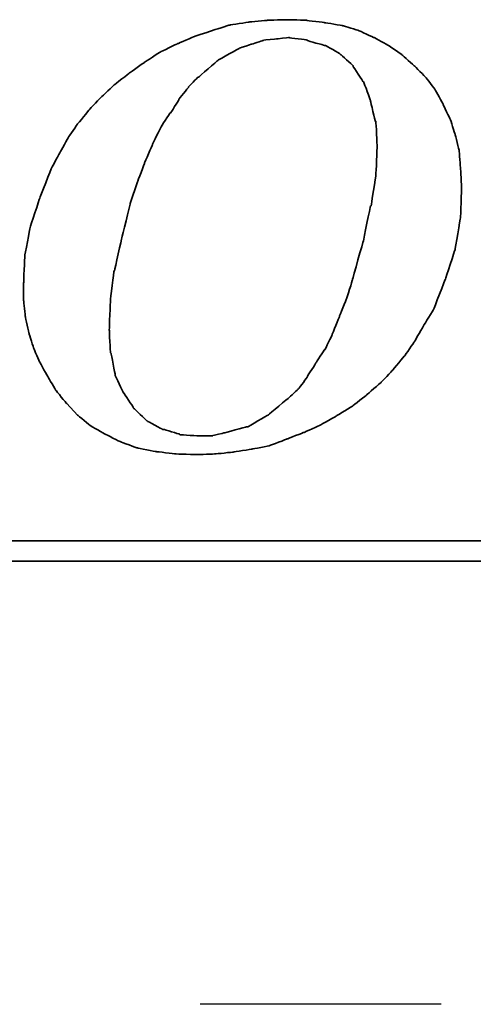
# Model space of a CAD drawing. Extents: x 158 to 713, y 43 to 428.
# Tile 45 of 50: x 686.61 to 688.96, y 86.09 to 91.2. Entities that reach past the tile are written whole.
import ezdxf

# ---------------------------------------------------------------- set-up
doc = ezdxf.new("R2010")
doc.units = 0
doc.header["$MEASUREMENT"] = 0
doc.linetypes.add('CENTER', pattern=[2, 1.25, -0.25, 0.25, -0.25])
for name, color, linetype in [('CL', 1, 'CENTER'), ('DIM', 4, 'CONTINUOUS'), ('layer 1', 7, 'CONTINUOUS')]:
    doc.layers.add(name, color=color, linetype=linetype)

# ---------------------------------------------------------------- blocks, each defined once
blk = doc.blocks.new('TBI MOTION logo(完整正式版)')
at = {"layer": 'layer 1', "color": 22, "lineweight": 35}
for points, knots in [([(35.79625, -6.98375), (35.79625, -6.98375), (36.23125, -7.43875), (36.23125, -7.43875), (36.23125, -7.43875), (36.23125, -7.43875), (36.75625, -7.87125), (36.75625, -7.87125), (36.75625, -7.87125), (36.75625, -7.87125), (37.33125, -8.20375), (37.33125, -8.20375), (37.33125, -8.20375), (37.33125, -8.20375), (37.95625, -8.51875), (37.95625, -8.51875), (37.95625, -8.51875), (37.95625, -8.51875), (38.62625, -8.75875), (38.62625, -8.75875), (38.62625, -8.75875), (38.62625, -8.75875), (39.37125, -8.90375), (39.37125, -8.90375), (39.37125, -8.90375), (39.37125, -8.90375), (40.14125, -8.99875), (40.14125, -8.99875), (40.14125, -8.99875), (40.14125, -8.99875), (41.02625, -9.02375), (41.02625, -9.02375), (41.02625, -9.02375), (41.02625, -9.02375), (41.74625, -8.99875), (41.74625, -8.99875), (41.74625, -8.99875), (41.74625, -8.99875), (42.46625, -8.92375), (42.46625, -8.92375), (42.46625, -8.92375), (42.46625, -8.92375), (43.21125, -8.80625), (43.21125, -8.80625), (43.21125, -8.80625), (43.21125, -8.80625), (43.93125, -8.66375), (43.93125, -8.66375), (43.93125, -8.66375), (43.93125, -8.66375), (44.62625, -8.39875), (44.62625, -8.39875), (44.62625, -8.39875), (44.62625, -8.39875), (45.29625, -8.13375), (45.29625, -8.13375), (45.29625, -8.13375), (45.29625, -8.13375), (45.94625, -7.84375), (45.94625, -7.84375), (45.94625, -7.84375), (45.94625, -7.84375), (46.61625, -7.46375), (46.61625, -7.46375), (46.61625, -7.46375), (46.61625, -7.46375), (47.24125, -7.07875), (47.24125, -7.07875), (47.24125, -7.07875), (47.24125, -7.07875), (47.81625, -6.62375), (47.81625, -6.62375), (47.81625, -6.62375), (47.81625, -6.62375), (48.36875, -6.14375), (48.36875, -6.14375), (48.36875, -6.14375), (48.36875, -6.14375), (48.84625, -5.64125), (48.84625, -5.64125), (48.84625, -5.64125), (48.84625, -5.64125), (49.32625, -5.06375), (49.32625, -5.06375), (49.32625, -5.06375), (49.32625, -5.06375), (49.71125, -4.51374), (49.71125, -4.51374), (49.71125, -4.51374), (49.71125, -4.51374), (50.09625, -3.83874), (50.09625, -3.83874), (50.09625, -3.83874), (50.09625, -3.83874), (50.48125, -3.21374), (50.48125, -3.21374), (50.48125, -3.21374), (50.48125, -3.21374), (50.96125, -1.99125), (50.96125, -1.99125), (50.96125, -1.99125), (50.96125, -1.99125), (51.34375, -0.81875), (51.34375, -0.81875), (51.34375, -0.81875), (51.34375, -0.81875), (51.56125, 0.45624), (51.56125, 0.45624), (51.56125, 0.45624), (51.56125, 0.45624), (51.60625, 1.67624), (51.60625, 1.67624), (51.60625, 1.67624), (51.60625, 1.67624), (51.56125, 2.44625), (51.56125, 2.44625), (51.56125, 2.44625), (51.56125, 2.44625), (51.51125, 3.14125), (51.51125, 3.14125), (51.51125, 3.14125), (51.51125, 3.14125), (51.34375, 3.81125), (51.34375, 3.81125), (51.34375, 3.81125), (51.34375, 3.81125), (51.15125, 4.41125), (51.15125, 4.41125), (51.15125, 4.41125), (51.15125, 4.41125), (50.86125, 5.01125), (50.86125, 5.01125), (50.86125, 5.01125), (50.86125, 5.01125), (50.55125, 5.58875), (50.55125, 5.58875), (50.55125, 5.58875), (50.55125, 5.58875), (50.16625, 6.09125), (50.16625, 6.09125), (50.16625, 6.09125), (50.16625, 6.09125), (49.71125, 6.54875), (49.71125, 6.54875), (49.71125, 6.54875), (49.71125, 6.54875), (49.23125, 6.98125), (49.23125, 6.98125), (49.23125, 6.98125), (49.23125, 6.98125), (48.67875, 7.36625), (48.67875, 7.36625), (48.67875, 7.36625), (48.67875, 7.36625), (48.10375, 7.67625), (48.10375, 7.67625), (48.10375, 7.67625), (48.10375, 7.67625), (47.48125, 7.96375), (47.48125, 7.96375), (47.48125, 7.96375), (47.48125, 7.96375), (46.85625, 8.15625), (46.85625, 8.15625), (46.85625, 8.15625), (46.85625, 8.15625), (46.13625, 8.27624), (46.13625, 8.27624), (46.13625, 8.27624), (46.13625, 8.27624), (45.39125, 8.37125), (45.39125, 8.37125), (45.39125, 8.37125), (45.39125, 8.37125), (44.62625, 8.39624), (44.62625, 8.39624), (44.62625, 8.39624), (44.62625, 8.39624), (43.83625, 8.37125), (43.83625, 8.37125), (43.83625, 8.37125), (43.83625, 8.37125), (43.09125, 8.30125), (43.09125, 8.30125), (43.09125, 8.30125), (43.09125, 8.30125), (42.32125, 8.18125), (42.32125, 8.18125), (42.32125, 8.18125), (42.32125, 8.18125), (41.62875, 7.96375), (41.62875, 7.96375), (41.62875, 7.96375), (41.62875, 7.96375), (40.90625, 7.72625), (40.90625, 7.72625), (40.90625, 7.72625), (40.90625, 7.72625), (40.23624, 7.43625), (40.23624, 7.43625), (40.23624, 7.43625), (40.23624, 7.43625), (39.54124, 7.10125), (39.54124, 7.10125), (39.54124, 7.10125), (39.54124, 7.10125), (38.91625, 6.69125), (38.91625, 6.69125), (38.91625, 6.69125), (38.91625, 6.69125), (38.31625, 6.26125), (38.31625, 6.26125), (38.31625, 6.26125), (38.31625, 6.26125), (37.69125, 5.78125), (37.69125, 5.78125), (37.69125, 5.78125), (37.69125, 5.78125), (37.18625, 5.30125), (37.18625, 5.30125), (37.18625, 5.30125), (37.18625, 5.30125), (36.70625, 4.79624), (36.70625, 4.79624), (36.70625, 4.79624), (36.70625, 4.79624), (36.23125, 4.22125), (36.23125, 4.22125), (36.23125, 4.22125), (36.23125, 4.22125), (35.87124, 3.69375), (35.87124, 3.69375), (35.87124, 3.69375), (35.87124, 3.69375), (35.53125, 3.09125), (35.53125, 3.09125), (35.53125, 3.09125), (35.53125, 3.09125), (35.19875, 2.47125), (35.19875, 2.47125), (35.19875, 2.47125), (35.19875, 2.47125), (34.71625, 1.24625), (34.71625, 1.24625), (34.71625, 1.24625), (34.71625, 1.24625), (34.33125, 0.06874), (34.33125, 0.06874), (34.33125, 0.06874), (34.33125, 0.06874), (34.11625, -1.07875), (34.11625, -1.07875), (34.11625, -1.07875), (34.11625, -1.07875), (34.07125, -2.15875), (34.07125, -2.15875), (34.07125, -2.15875), (34.07125, -2.15875), (34.07125, -2.85375), (34.07125, -2.85375), (34.07125, -2.85375), (34.07125, -2.85375), (34.14125, -3.50375), (34.14125, -3.50375), (34.14125, -3.50375), (34.14125, -3.50375), (34.28625, -4.17375), (34.28625, -4.17375), (34.28625, -4.17375), (34.28625, -4.17375), (34.47625, -4.77624), (34.47625, -4.77624), (34.47625, -4.77624), (34.47625, -4.77624), (34.71625, -5.32625), (34.71625, -5.32625), (34.71625, -5.32625), (34.71625, -5.32625), (35.05375, -5.92875), (35.05375, -5.92875), (35.05375, -5.92875), (35.05375, -5.92875), (35.36375, -6.45375), (35.36375, -6.45375), (35.36375, -6.45375), (35.36375, -6.45375), (35.79625, -6.98375), (35.79625, -6.98375)], [0, 0, 0, 0, 0.01388889, 0.01388889, 0.01388889, 0.0138889, 0.02777778, 0.02777778, 0.02777778, 0.02777779, 0.04166667, 0.04166667, 0.04166667, 0.04166668, 0.05555556, 0.05555556, 0.05555556, 0.05555557, 0.06944444, 0.06944444, 0.06944444, 0.06944445, 0.08333333, 0.08333333, 0.08333333, 0.08333334, 0.09722222, 0.09722222, 0.09722222, 0.09722223, 0.11111111, 0.11111111, 0.11111111, 0.11111112, 0.125, 0.125, 0.125, 0.12500001, 0.13888889, 0.13888889, 0.13888889, 0.1388889, 0.15277778, 0.15277778, 0.15277778, 0.15277779, 0.16666667, 0.16666667, 0.16666667, 0.16666668, 0.18055556, 0.18055556, 0.18055556, 0.18055557, 0.19444444, 0.19444444, 0.19444444, 0.19444445, 0.20833333, 0.20833333, 0.20833333, 0.20833334, 0.22222222, 0.22222222, 0.22222222, 0.22222223, 0.23611111, 0.23611111, 0.23611111, 0.23611112, 0.25, 0.25, 0.25, 0.25000001, 0.26388889, 0.26388889, 0.26388889, 0.2638889, 0.27777778, 0.27777778, 0.27777778, 0.27777779, 0.29166667, 0.29166667, 0.29166667, 0.29166668, 0.30555556, 0.30555556, 0.30555556, 0.30555557, 0.31944444, 0.31944444, 0.31944444, 0.31944445, 0.33333333, 0.33333333, 0.33333333, 0.33333334, 0.34722222, 0.34722222, 0.34722222, 0.34722223, 0.36111111, 0.36111111, 0.36111111, 0.36111112, 0.375, 0.375, 0.375, 0.37500001, 0.38888889, 0.38888889, 0.38888889, 0.3888889, 0.40277778, 0.40277778, 0.40277778, 0.40277779, 0.41666667, 0.41666667, 0.41666667, 0.41666668, 0.43055556, 0.43055556, 0.43055556, 0.43055557, 0.44444444, 0.44444444, 0.44444444, 0.44444445, 0.45833333, 0.45833333, 0.45833333, 0.45833334, 0.47222222, 0.47222222, 0.47222222, 0.47222223, 0.48611111, 0.48611111, 0.48611111, 0.48611112, 0.5, 0.5, 0.5, 0.50000001, 0.51388889, 0.51388889, 0.51388889, 0.5138889, 0.52777778, 0.52777778, 0.52777778, 0.52777779, 0.54166667, 0.54166667, 0.54166667, 0.54166668, 0.55555556, 0.55555556, 0.55555556, 0.55555557, 0.56944444, 0.56944444, 0.56944444, 0.56944445, 0.58333333, 0.58333333, 0.58333333, 0.58333334, 0.59722222, 0.59722222, 0.59722222, 0.59722223, 0.61111111, 0.61111111, 0.61111111, 0.61111112, 0.625, 0.625, 0.625, 0.62500001, 0.63888889, 0.63888889, 0.63888889, 0.6388889, 0.65277778, 0.65277778, 0.65277778, 0.65277779, 0.66666667, 0.66666667, 0.66666667, 0.66666668, 0.68055556, 0.68055556, 0.68055556, 0.68055557, 0.69444444, 0.69444444, 0.69444444, 0.69444445, 0.70833333, 0.70833333, 0.70833333, 0.70833334, 0.72222222, 0.72222222, 0.72222222, 0.72222223, 0.73611111, 0.73611111, 0.73611111, 0.73611112, 0.75, 0.75, 0.75, 0.75000001, 0.76388889, 0.76388889, 0.76388889, 0.7638889, 0.77777778, 0.77777778, 0.77777778, 0.77777779, 0.79166667, 0.79166667, 0.79166667, 0.79166668, 0.80555556, 0.80555556, 0.80555556, 0.80555557, 0.81944444, 0.81944444, 0.81944444, 0.81944445, 0.83333333, 0.83333333, 0.83333333, 0.83333334, 0.84722222, 0.84722222, 0.84722222, 0.84722223, 0.86111111, 0.86111111, 0.86111111, 0.86111112, 0.875, 0.875, 0.875, 0.87500001, 0.88888889, 0.88888889, 0.88888889, 0.8888889, 0.90277778, 0.90277778, 0.90277778, 0.90277779, 0.91666667, 0.91666667, 0.91666667, 0.91666668, 0.93055556, 0.93055556, 0.93055556, 0.93055557, 0.94444444, 0.94444444, 0.94444444, 0.94444445, 0.95833333, 0.95833333, 0.95833333, 0.95833334, 0.97222222, 0.97222222, 0.97222222, 0.97222223, 0.98611111, 0.98611111, 0.98611111, 0.98611112, 1, 1, 1, 1]), ([(38.33875, 1.03124), (38.33875, 1.03124), (38.62625, 1.89625), (38.62625, 1.89625), (38.62625, 1.89625), (38.62625, 1.89625), (38.91625, 2.66375), (38.91625, 2.66375), (38.91625, 2.66375), (38.91625, 2.66375), (39.22625, 3.38125), (39.22625, 3.38125), (39.22625, 3.38125), (39.22625, 3.38125), (39.22625, 3.40624), (39.22625, 3.40624), (39.22625, 3.40624), (39.22625, 3.40624), (39.56124, 4.07624), (39.56124, 4.07624), (39.56124, 4.07624), (39.56124, 4.07624), (39.92125, 4.65125), (39.92125, 4.65125), (39.92125, 4.65125), (39.92125, 4.65125), (39.94625, 4.65125), (39.94625, 4.65125), (39.94625, 4.65125), (39.94625, 4.65125), (40.28125, 5.17875), (40.28125, 5.17875), (40.28125, 5.17875), (40.28125, 5.17875), (40.28125, 5.20375), (40.28125, 5.20375), (40.28125, 5.20375), (40.28125, 5.20375), (40.66875, 5.68625), (40.66875, 5.68625), (40.66875, 5.68625), (40.66875, 5.68625), (40.66875, 5.70625), (40.66875, 5.70625), (40.66875, 5.70625), (40.66875, 5.70625), (41.05124, 6.09125), (41.05124, 6.09125), (41.05124, 6.09125), (41.05124, 6.09125), (41.07625, 6.09125), (41.07625, 6.09125), (41.07625, 6.09125), (41.07625, 6.09125), (41.84125, 6.76625), (41.84125, 6.76625), (41.84125, 6.76625), (41.84125, 6.76625), (41.86625, 6.78625), (41.86625, 6.78625), (41.86625, 6.78625), (41.86625, 6.78625), (42.73125, 7.26624), (42.73125, 7.26624), (42.73125, 7.26624), (42.73125, 7.26624), (42.75625, 7.26624), (42.75625, 7.26624), (42.75625, 7.26624), (42.75625, 7.26624), (43.18625, 7.41125), (43.18625, 7.41125), (43.18625, 7.41125), (43.18625, 7.41125), (43.64125, 7.55625), (43.64125, 7.55625), (43.64125, 7.55625), (43.64125, 7.55625), (43.66625, 7.55625), (43.66625, 7.55625), (43.66625, 7.55625), (43.66625, 7.55625), (43.69125, 7.58124), (43.69125, 7.58124), (43.69125, 7.58124), (43.69125, 7.58124), (44.19125, 7.62625), (44.19125, 7.62625), (44.19125, 7.62625), (44.19125, 7.62625), (44.67125, 7.67625), (44.67125, 7.67625), (44.67125, 7.67625), (44.67125, 7.67625), (44.69625, 7.67625), (44.69625, 7.67625), (44.69625, 7.67625), (44.69625, 7.67625), (45.41875, 7.58124), (45.41875, 7.58124), (45.41875, 7.58124), (45.41875, 7.58124), (45.44125, 7.55625), (45.44125, 7.55625), (45.44125, 7.55625), (45.44125, 7.55625), (46.11125, 7.36625), (46.11125, 7.36625), (46.11125, 7.36625), (46.11125, 7.36625), (46.13625, 7.36625), (46.13625, 7.36625), (46.13625, 7.36625), (46.13625, 7.36625), (46.15875, 7.36625), (46.15875, 7.36625), (46.15875, 7.36625), (46.15875, 7.36625), (46.73625, 7.02624), (46.73625, 7.02624), (46.73625, 7.02624), (46.73625, 7.02624), (46.76125, 7.00624), (46.76125, 7.00624), (46.76125, 7.00624), (46.76125, 7.00624), (47.24125, 6.57124), (47.24125, 6.57124), (47.24125, 6.57124), (47.24125, 6.57124), (47.26625, 6.54875), (47.26625, 6.54875), (47.26625, 6.54875), (47.26625, 6.54875), (47.26625, 6.52375), (47.26625, 6.52375), (47.26625, 6.52375), (47.26625, 6.52375), (47.67375, 5.89875), (47.67375, 5.89875), (47.67375, 5.89875), (47.67375, 5.89875), (47.69625, 5.89875), (47.69625, 5.89875), (47.69625, 5.89875), (47.69625, 5.89875), (47.69625, 5.87625), (47.69625, 5.87625), (47.69625, 5.87625), (47.69625, 5.87625), (47.96125, 5.15625), (47.96125, 5.15625), (47.96125, 5.15625), (47.96125, 5.15625), (47.96125, 5.13125), (47.96125, 5.13125), (47.96125, 5.13125), (47.96125, 5.13125), (48.15125, 4.31875), (48.15125, 4.31875), (48.15125, 4.31875), (48.15125, 4.31875), (48.17625, 4.31875), (48.17625, 4.31875), (48.17625, 4.31875), (48.17625, 4.31875), (48.17625, 4.29125), (48.17625, 4.29125), (48.17625, 4.29125), (48.17625, 4.29125), (48.22625, 3.33125), (48.22625, 3.33125), (48.22625, 3.33125), (48.22625, 3.33125), (48.22625, 3.30875), (48.22625, 3.30875), (48.22625, 3.30875), (48.22625, 3.30875), (48.17625, 2.20624), (48.17625, 2.20624), (48.17625, 2.20624), (48.17625, 2.20624), (48.17625, 2.18124), (48.17625, 2.18124), (48.17625, 2.18124), (48.17625, 2.18124), (47.98375, 0.93624), (47.98375, 0.93624), (47.98375, 0.93624), (47.98375, 0.93624), (47.96125, 0.93624), (47.96125, 0.93624), (47.96125, 0.93624), (47.96125, 0.93624), (47.67375, -0.45874), (47.67375, -0.45874), (47.67375, -0.45874), (47.67375, -0.45874), (47.24125, -1.99125), (47.24125, -1.99125), (47.24125, -1.99125), (47.24125, -1.99125), (47.24125, -2.01874), (47.24125, -2.01874), (47.24125, -2.01874), (47.24125, -2.01874), (47.00125, -2.78375), (47.00125, -2.78375), (47.00125, -2.78375), (47.00125, -2.78375), (46.71125, -3.50375), (46.71125, -3.50375), (46.71125, -3.50375), (46.71125, -3.50375), (46.42625, -4.19875), (46.42625, -4.19875), (46.42625, -4.19875), (46.42625, -4.19875), (46.42625, -4.22375), (46.42625, -4.22375), (46.42625, -4.22375), (46.42625, -4.22375), (46.13625, -4.82374), (46.13625, -4.82374), (46.13625, -4.82374), (46.13625, -4.82374), (46.11125, -4.82374), (46.11125, -4.82374), (46.11125, -4.82374), (46.11125, -4.82374), (45.77625, -5.35125), (45.77625, -5.35125), (45.77625, -5.35125), (45.77625, -5.35125), (45.44125, -5.87875), (45.44125, -5.87875), (45.44125, -5.87875), (45.44125, -5.87875), (45.44125, -5.90375), (45.44125, -5.90375), (45.44125, -5.90375), (45.44125, -5.90375), (45.10625, -6.35875), (45.10625, -6.35875), (45.10625, -6.35875), (45.10625, -6.35875), (45.08125, -6.38375), (45.08125, -6.38375), (45.08125, -6.38375), (45.08125, -6.38375), (44.69625, -6.74375), (44.69625, -6.74375), (44.69625, -6.74375), (44.69625, -6.74375), (43.88375, -7.41625), (43.88375, -7.41625), (43.88375, -7.41625), (43.88375, -7.41625), (43.85625, -7.43875), (43.85625, -7.43875), (43.85625, -7.43875), (43.85625, -7.43875), (43.04125, -7.91875), (43.04125, -7.91875), (43.04125, -7.91875), (43.04125, -7.91875), (43.01625, -7.91875), (43.01625, -7.91875), (43.01625, -7.91875), (43.01625, -7.91875), (42.99625, -7.91875), (42.99625, -7.91875), (42.99625, -7.91875), (42.99625, -7.91875), (42.08125, -8.15875), (42.08125, -8.15875), (42.08125, -8.15875), (42.08125, -8.15875), (41.65125, -8.25625), (41.65125, -8.25625), (41.65125, -8.25625), (41.65125, -8.25625), (41.62875, -8.27875), (41.62875, -8.27875), (41.62875, -8.27875), (41.62875, -8.27875), (41.60125, -8.27875), (41.60125, -8.27875), (41.60125, -8.27875), (41.60125, -8.27875), (41.12125, -8.27875), (41.12125, -8.27875), (41.12125, -8.27875), (41.12125, -8.27875), (40.35624, -8.23125), (40.35624, -8.23125), (40.35624, -8.23125), (40.35624, -8.23125), (40.33125, -8.23125), (40.33125, -8.23125), (40.33125, -8.23125), (40.33125, -8.23125), (40.30625, -8.20375), (40.30625, -8.20375), (40.30625, -8.20375), (40.30625, -8.20375), (39.68375, -8.01375), (39.68375, -8.01375), (39.68375, -8.01375), (39.68375, -8.01375), (39.66124, -8.01375), (39.66124, -8.01375), (39.66124, -8.01375), (39.66124, -8.01375), (39.63625, -8.01375), (39.63625, -8.01375), (39.63625, -8.01375), (39.63625, -8.01375), (39.01125, -7.67875), (39.01125, -7.67875), (39.01125, -7.67875), (39.01125, -7.67875), (38.98875, -7.65375), (38.98875, -7.65375), (38.98875, -7.65375), (38.98875, -7.65375), (38.48625, -7.17375), (38.48625, -7.17375), (38.48625, -7.17375), (38.48625, -7.17375), (38.45875, -7.14875), (38.45875, -7.14875), (38.45875, -7.14875), (38.45875, -7.14875), (38.45875, -7.12875), (38.45875, -7.12875), (38.45875, -7.12875), (38.45875, -7.12875), (38.07625, -6.54875), (38.07625, -6.54875), (38.07625, -6.54875), (38.07625, -6.54875), (38.05125, -6.54875), (38.05125, -6.54875), (38.05125, -6.54875), (38.05125, -6.54875), (38.05125, -6.52875), (38.05125, -6.52875), (38.05125, -6.52875), (38.05125, -6.52875), (37.74125, -5.85375), (37.74125, -5.85375), (37.74125, -5.85375), (37.74125, -5.85375), (37.74125, -5.82875), (37.74125, -5.82875), (37.74125, -5.82875), (37.74125, -5.82875), (37.57375, -4.96875), (37.57375, -4.96875), (37.57375, -4.96875), (37.57375, -4.96875), (37.54625, -4.94375), (37.54625, -4.94375), (37.54625, -4.94375), (37.54625, -4.94375), (37.50125, -4.03375), (37.50125, -4.03375), (37.50125, -4.03375), (37.50125, -4.03375), (37.50125, -4.00875), (37.50125, -4.00875), (37.50125, -4.00875), (37.50125, -4.00875), (37.54625, -2.85375), (37.54625, -2.85375), (37.54625, -2.85375), (37.54625, -2.85375), (37.69125, -1.65875), (37.69125, -1.65875), (37.69125, -1.65875), (37.69125, -1.65875), (37.71624, -1.63375), (37.71624, -1.63375), (37.71624, -1.63375), (37.71624, -1.63375), (38.00375, -0.33875), (38.00375, -0.33875), (38.00375, -0.33875), (38.00375, -0.33875), (38.33875, 1.00624), (38.33875, 1.00624), (38.33875, 1.00624), (38.33875, 1.00624), (38.33875, 1.03124), (38.33875, 1.03124)], [0, 0, 0, 0, 0.01010101, 0.01010101, 0.01010101, 0.01010102, 0.02020202, 0.02020202, 0.02020202, 0.02020203, 0.03030303, 0.03030303, 0.03030303, 0.03030304, 0.04040404, 0.04040404, 0.04040404, 0.04040405, 0.05050505, 0.05050505, 0.05050505, 0.05050506, 0.06060606, 0.06060606, 0.06060606, 0.06060607, 0.07070707, 0.07070707, 0.07070707, 0.07070708, 0.08080808, 0.08080808, 0.08080808, 0.08080809, 0.09090909, 0.09090909, 0.09090909, 0.0909091, 0.1010101, 0.1010101, 0.1010101, 0.10101011, 0.11111111, 0.11111111, 0.11111111, 0.11111112, 0.12121212, 0.12121212, 0.12121212, 0.12121213, 0.13131313, 0.13131313, 0.13131313, 0.13131314, 0.14141414, 0.14141414, 0.14141414, 0.14141415, 0.15151515, 0.15151515, 0.15151515, 0.15151516, 0.16161616, 0.16161616, 0.16161616, 0.16161617, 0.17171717, 0.17171717, 0.17171717, 0.17171718, 0.18181818, 0.18181818, 0.18181818, 0.18181819, 0.19191919, 0.19191919, 0.19191919, 0.1919192, 0.2020202, 0.2020202, 0.2020202, 0.20202021, 0.21212121, 0.21212121, 0.21212121, 0.21212122, 0.22222222, 0.22222222, 0.22222222, 0.22222223, 0.23232323, 0.23232323, 0.23232323, 0.23232324, 0.24242424, 0.24242424, 0.24242424, 0.24242425, 0.25252525, 0.25252525, 0.25252525, 0.25252526, 0.26262626, 0.26262626, 0.26262626, 0.26262627, 0.27272727, 0.27272727, 0.27272727, 0.27272728, 0.28282828, 0.28282828, 0.28282828, 0.28282829, 0.29292929, 0.29292929, 0.29292929, 0.2929293, 0.3030303, 0.3030303, 0.3030303, 0.30303031, 0.31313131, 0.31313131, 0.31313131, 0.31313132, 0.32323232, 0.32323232, 0.32323232, 0.32323233, 0.33333333, 0.33333333, 0.33333333, 0.33333334, 0.34343434, 0.34343434, 0.34343434, 0.34343435, 0.35353535, 0.35353535, 0.35353535, 0.35353536, 0.36363636, 0.36363636, 0.36363636, 0.36363637, 0.37373737, 0.37373737, 0.37373737, 0.37373738, 0.38383838, 0.38383838, 0.38383838, 0.38383839, 0.39393939, 0.39393939, 0.39393939, 0.3939394, 0.4040404, 0.4040404, 0.4040404, 0.40404041, 0.41414141, 0.41414141, 0.41414141, 0.41414142, 0.42424242, 0.42424242, 0.42424242, 0.42424243, 0.43434343, 0.43434343, 0.43434343, 0.43434344, 0.44444444, 0.44444444, 0.44444444, 0.44444445, 0.45454545, 0.45454545, 0.45454545, 0.45454546, 0.46464646, 0.46464646, 0.46464646, 0.46464647, 0.47474747, 0.47474747, 0.47474747, 0.47474748, 0.48484848, 0.48484848, 0.48484848, 0.48484849, 0.49494949, 0.49494949, 0.49494949, 0.4949495, 0.50505051, 0.50505051, 0.50505051, 0.50505052, 0.51515152, 0.51515152, 0.51515152, 0.51515153, 0.52525253, 0.52525253, 0.52525253, 0.52525254, 0.53535354, 0.53535354, 0.53535354, 0.53535355, 0.54545455, 0.54545455, 0.54545455, 0.54545456, 0.55555556, 0.55555556, 0.55555556, 0.55555557, 0.56565657, 0.56565657, 0.56565657, 0.56565658, 0.57575758, 0.57575758, 0.57575758, 0.57575759, 0.58585859, 0.58585859, 0.58585859, 0.5858586, 0.5959596, 0.5959596, 0.5959596, 0.59595961, 0.60606061, 0.60606061, 0.60606061, 0.60606062, 0.61616162, 0.61616162, 0.61616162, 0.61616163, 0.62626263, 0.62626263, 0.62626263, 0.62626264, 0.63636364, 0.63636364, 0.63636364, 0.63636365, 0.64646465, 0.64646465, 0.64646465, 0.64646466, 0.65656566, 0.65656566, 0.65656566, 0.65656567, 0.66666667, 0.66666667, 0.66666667, 0.66666668, 0.67676768, 0.67676768, 0.67676768, 0.67676769, 0.68686869, 0.68686869, 0.68686869, 0.6868687, 0.6969697, 0.6969697, 0.6969697, 0.69696971, 0.70707071, 0.70707071, 0.70707071, 0.70707072, 0.71717172, 0.71717172, 0.71717172, 0.71717173, 0.72727273, 0.72727273, 0.72727273, 0.72727274, 0.73737374, 0.73737374, 0.73737374, 0.73737375, 0.74747475, 0.74747475, 0.74747475, 0.74747476, 0.75757576, 0.75757576, 0.75757576, 0.75757577, 0.76767677, 0.76767677, 0.76767677, 0.76767678, 0.77777778, 0.77777778, 0.77777778, 0.77777779, 0.78787879, 0.78787879, 0.78787879, 0.7878788, 0.7979798, 0.7979798, 0.7979798, 0.79797981, 0.80808081, 0.80808081, 0.80808081, 0.80808082, 0.81818182, 0.81818182, 0.81818182, 0.81818183, 0.82828283, 0.82828283, 0.82828283, 0.82828284, 0.83838384, 0.83838384, 0.83838384, 0.83838385, 0.84848485, 0.84848485, 0.84848485, 0.84848486, 0.85858586, 0.85858586, 0.85858586, 0.85858587, 0.86868687, 0.86868687, 0.86868687, 0.86868688, 0.87878788, 0.87878788, 0.87878788, 0.87878789, 0.88888889, 0.88888889, 0.88888889, 0.8888889, 0.8989899, 0.8989899, 0.8989899, 0.89898991, 0.90909091, 0.90909091, 0.90909091, 0.90909092, 0.91919192, 0.91919192, 0.91919192, 0.91919193, 0.92929293, 0.92929293, 0.92929293, 0.92929294, 0.93939394, 0.93939394, 0.93939394, 0.93939395, 0.94949495, 0.94949495, 0.94949495, 0.94949496, 0.95959596, 0.95959596, 0.95959596, 0.95959597, 0.96969697, 0.96969697, 0.96969697, 0.96969698, 0.97979798, 0.97979798, 0.97979798, 0.97979799, 0.98989899, 0.98989899, 0.98989899, 0.989899, 1, 1, 1, 1]), ([(75.90875, -9.47875), (75.90875, -9.47875), (75.90875, -12.28625), (75.90875, -12.28625), (75.90875, -12.28625), (75.90875, -12.28625), (75.90875, -12.47875), (75.90875, -12.47875), (75.90875, -12.47875), (75.90875, -12.47875), (75.71625, -12.47875), (75.71625, -12.47875), (75.71625, -12.47875), (75.71625, -12.47875), (-88.32875, -12.47875), (-88.32875, -12.47875), (-88.32875, -12.47875), (-88.32875, -12.47875), (-88.32875, -13.29375), (-88.32875, -13.29375), (-88.32875, -13.29375), (-88.32875, -13.29375), (82.89125, -13.29375), (82.89125, -13.29375), (82.89125, -13.29375), (82.89125, -13.29375), (75.90875, -9.47875), (75.90875, -9.47875)], [0, 0, 0, 0, 0.14285714, 0.14285714, 0.14285714, 0.14285715, 0.28571429, 0.28571429, 0.28571429, 0.2857143, 0.42857143, 0.42857143, 0.42857143, 0.42857144, 0.57142857, 0.57142857, 0.57142857, 0.57142858, 0.71428571, 0.71428571, 0.71428571, 0.71428572, 0.85714286, 0.85714286, 0.85714286, 0.85714287, 1, 1, 1, 1])]:
    blk.add_open_spline(points, degree=3, knots=knots, dxfattribs=at)

msp = doc.modelspace()

# ---------------------------------------------------------------- linework, layer by layer
at = {"layer": 'CL', "color": 7, "linetype": 'CENTER', "ltscale": 5}
msp.add_line((706.2951, 86.0863), (648.8618, 86.0863), dxfattribs=at)

# ---------------------------------------------------------------- block references
at = {"layer": 'DIM', "xscale": 0.1295999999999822, "yscale": 0.1295999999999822, "zscale": 0.1295999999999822}
msp.add_blockref('TBI MOTION logo(完整正式版)', (682.2127, 90.1096), dxfattribs=at)

doc.saveas('drawing.dxf')
